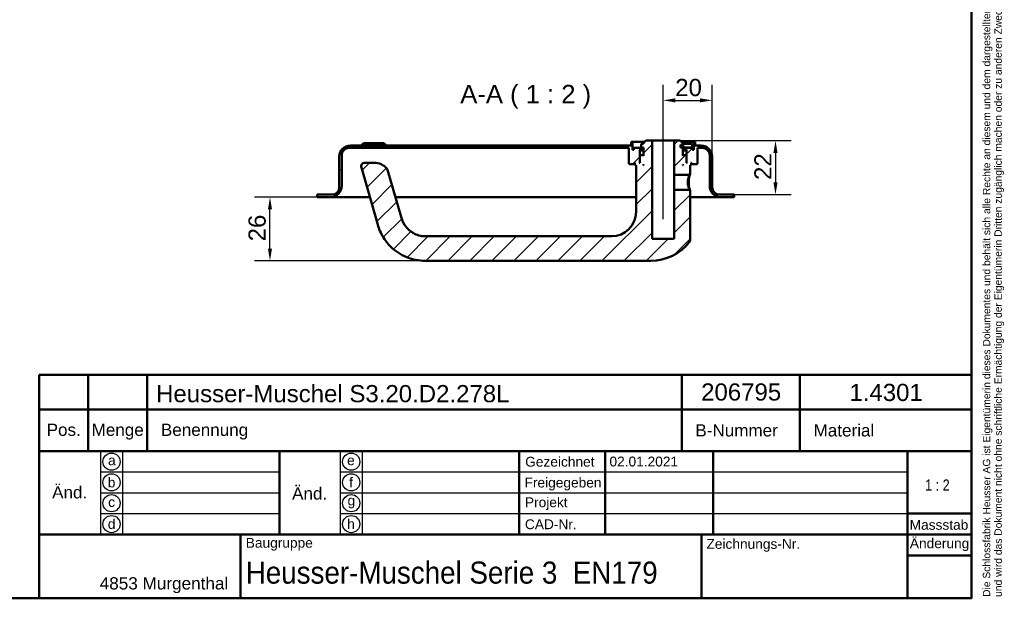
# Model space of a CAD drawing. Header units: millimetres. Extents: x 20 to 833, y 20 to 574.
# Tile 4 of 5: x 432 to 833, y 20 to 256. Entities that reach past the tile are written whole.
import ezdxf
from ezdxf.enums import TextEntityAlignment as Align

# ---------------------------------------------------------------- set-up
doc = ezdxf.new("R2010")
doc.units = ezdxf.units.MM
doc.header["$LTSCALE"] = 2
for name, color, linetype, lineweight in [('Bemaßungen(DIN)', 7, 'Continuous', 25), ('Mittellinie(DIN)', 7, 'Continuous', 25), ('Sichtbare Kanten(DIN)', 7, 'Continuous', 50), ('Skizziergeometrie(DIN)', 7, 'Continuous', 50), ('Skizzierlinie(DIN)', 7, 'Continuous', 25), ('Symbole(DIN)', 7, 'Continuous', 25)]:
    doc.layers.add(name, color=color, linetype=linetype, lineweight=lineweight)
doc.layers.add('Schraffur', color=179, linetype='Continuous', lineweight=9, true_color=0x1e1e47)
doc.styles.add('Aktuell-DIN', font='arial.ttf')
doc.styles.add('Aktuell-DINGroßer Text', font='arial.ttf')
doc.styles.add('STANDARD-DIN~0', font='arial.ttf')
doc.styles.add('Textstil10', font='arial.ttf')
doc.styles.add('Textstil41', font='arial.ttf', dxfattribs={"width": 0.8})
doc.styles.add('Textstil83', font='arial.ttf', dxfattribs={"width": 0.8})
doc.dimstyles.new('CAD-LAN', dxfattribs={"dimscale": 2, "dimtxt": 3.5, "dimasz": 2.5, "dimexe": 3.175, "dimexo": 0, "dimgap": 0.8, "dimtad": 1, "dimrnd": 1e-08, "dimtxsty": 'STANDARD-DIN~0', "dimcen": 0.09, "dimdle": 10, "dimclrd": 250, "dimclre": 250, "dimclrt": 250, "dimadec": 0, "dimazin": 2, "dimtfac": 1, "dimtmove": 0, "dimatfit": 3, "dimfxl": 1, "dimtolj": 1, "dimtzin": 0, "dimlwd": 25, "dimlwe": 25, "dimarcsym": 0})

# ---------------------------------------------------------------- blocks, each defined once
blk = doc.blocks.new('Ränder Standardrahmen')
at = {"layer": 'Skizziergeometrie(DIN)', "flags": 128}
blk.add_lwpolyline([(10, 10), (10, 287), (410, 287), (410, 10), (10, 10)], dxfattribs=at)
blk = doc.blocks.new('Schriftfelder Heusser')
at = {"layer": 'Skizziergeometrie(DIN)'}
for p, q in [((101, 229.92), (101, 236.92)), ((101, 236.92), (291, 236.92)), ((111, 229.92), (111, 236.92)), ((123, 229.92), (123, 236.92)), ((232, 229.92), (232, 236.92)), ((256, 229.92), (256, 236.92)), ((291, 236.92), (291, 229.92)), ((101, 191.42), (101, 229.92)), ((101, 229.92), (291, 229.92)), ((111, 229.92), (111, 221.42)), ((123, 229.92), (123, 221.42)), ((232, 229.92), (232, 221.42)), ((256, 229.92), (256, 221.42)), ((291, 229.92), (291, 191.42)), ((101, 221.42), (291, 221.42)), ((150, 221.42), (150, 204.42)), ((198.85, 221.42), (198.85, 204.42)), ((216.35, 221.42), (216.35, 204.42)), ((238.35, 221.42), (238.35, 204.42)), ((278, 221.42), (278, 191.42)), ((278, 208.67), (291, 208.67)), ((101, 204.42), (291, 204.42)), ((142, 204.42), (142, 191.42)), ((236, 204.42), (236, 191.42)), ((278, 200.17), (291, 200.17)), ((291, 191.42), (101, 191.42))]:
    blk.add_line(p, q, dxfattribs=at)
at = {"layer": 'Skizzierlinie(DIN)'}
for p, q in [((113.5, 221.42), (113.5, 204.42)), ((118, 221.42), (118, 204.42)), ((162.35, 221.42), (162.35, 204.42)), ((166.85, 221.42), (166.85, 204.42)), ((113.5, 217.17), (150, 217.17)), ((162.35, 217.17), (278, 217.17)), ((113.5, 212.92), (150, 212.92)), ((162.35, 212.92), (278, 212.92)), ((113.5, 208.67), (150, 208.67)), ((162.35, 208.67), (278, 208.67))]:
    blk.add_line(p, q, dxfattribs=at)
for centre in [(115.75, 219.25), (164.6, 219.25), (115.75, 215.04), (164.6, 215.04), (115.75, 210.79), (164.6, 210.79), (115.75, 206.54), (164.6, 206.54)]:
    blk.add_circle(centre, 1.75, dxfattribs=at)
at = {"layer": 'Symbole(DIN)', "color": 7, "insert": (293.33, 191.7), "char_height": 1.5, "width": 182.3003, "attachment_point": 1, "rotation": 90, "line_spacing_factor": 0.944221, "style": 'Aktuell-DIN'}
blk.add_mtext('\\fArial|b0|i0;\\H1.5000;Die Schlossfabrik Heusser AG ist Eigentümerin dieses Dokumentes und behält sich alle Rechte an diesem und dem dargestellten Gegenstand vor. Der Empfänger anerkennt diese Rechte\\Pund wird das Dokument nicht ohne schriftliche Ermächtigung der Eigentümerin Dritten zugänglich machen oder zu anderen Zwecken verwenden, zu dem es ihm übergeben worden ist.\\P ', dxfattribs=at)
at = {"layer": 'Symbole(DIN)', "color": 179, "true_color": 0x262659, "style": 'Aktuell-DIN'}
for s, insert, char_height, attachment_point in [('Pos.', (106, 227), 2.489, 2), ('Menge', (117, 227), 2.489, 2), ('Benennung', (125.81, 225.38), 2.489, 4), ('B-Nummer', (234.74, 225.62), 2.489, 4), ('Material', (265.02, 225.62), 2.489, 5), ('\\fArial|b0|i0;a', (115.81, 219.53), 2, 5), ('\\fArial|b0|i0;e', (164.54, 219.53), 2, 5), ('\\fArial|b0|i0;Gezeichnet', (200.05, 219.23), 2, 4), ('\\fArial|b0|i0;b', (115.75, 215), 2, 5), ('\\fArial|b0|i0;f', (164.55, 215.06), 2, 5), ('\\fArial|b0|i0;Freigegeben', (199.92, 216), 2, 1), ('\\fArial|b0|i0;c', (115.75, 211.01), 2, 5), ('\\fArial|b0|i0;g', (164.63, 211.05), 2, 5), ('\\fArial|b0|i0;Projekt', (200, 211.98), 2, 1), ('\\fArial|b0|i0;d', (115.76, 206.55), 2, 5), ('\\fArial|b0|i0;h', (164.55, 206.57), 2, 5), ('\\fArial|b0|i0;CAD-Nr.', (200, 207.5), 2, 1), ('\\fArial|b0|i0;\\H2.0000;Massstab', (284.39, 206.37), 2, 5), ('\\fArial|b0|i0;\\H2.0000;Baugruppe', (143.1, 203.73), 2, 1), ('\\fArial|b0|i0;Zeichnungs-Nr.', (237, 203.5), 2, 1), ('\\fArial|b0|i0;\\H2.5000;4853 Murgenthal', (113.33, 192.46), 2.5, 7)]:
    blk.add_mtext(s, dxfattribs=dict(at, insert=insert, char_height=char_height, attachment_point=attachment_point))
at = {"layer": 'Symbole(DIN)', "color": 179, "true_color": 0x262659, "attachment_point": 5, "style": 'Aktuell-DIN'}
for s, insert, char_height, width in [('Änd.', (107.21, 213), 2.489, 12.3494), ('Änd.', (156.12, 212.76), 2.489, 12.3494), ('\\fArial|b0|i0;Änderung', (284.51, 202.33), 2, 12.1143)]:
    blk.add_mtext(s, dxfattribs=dict(at, insert=insert, char_height=char_height, width=width))
at = {"layer": 'Symbole(DIN)', "color": 7, "insert": (143.1, 196.62), "char_height": 4.5, "width": 90.18, "attachment_point": 4, "style": 'Aktuell-DIN'}
blk.add_mtext('\\fArial|b0|i0;\\W0.90;\\H4.5000;Heusser-Muschel Serie 3  EN179', dxfattribs=at)
at = {"layer": 'Symbole(DIN)', "color": 179, "true_color": 0x262659, "style": 'Textstil10'}
blk.add_attdef('ERSTELLUNGSDATUM_001', (217.23, 218.29), '', height=2, dxfattribs=at)
at = {"layer": 'Symbole(DIN)', "color": 179, "true_color": 0x262659}
for tag, height, style, p in [('AUTOR', 2.49, 'Aktuell-DIN', (240.03, 219.26)), ('KONTROLLDATUM', 2, 'Textstil10', (217.42, 215.04)), ('KONTROLLIERT_VON', 2, 'Textstil10', (239.98, 215.05))]:
    blk.add_attdef(tag, text='', height=height, dxfattribs=dict(at, style=style)).set_placement(p, align=Align.MIDDLE_LEFT)
at = {"layer": 'Symbole(DIN)', "color": 7, "style": 'Textstil83', "width": 0.8}
blk.add_attdef('Anfänglicher_Ansichtsmaßstab_001', (281.57, 213.34), '', height=2.3, dxfattribs=at)
at = {"layer": 'Symbole(DIN)', "color": 179, "true_color": 0x262659, "style": 'Textstil10'}
blk.add_attdef('PROJEKT', text='', height=2, dxfattribs=at).set_placement((217.77, 209.72), align=Align.BOTTOM_LEFT)
at = {"layer": 'Symbole(DIN)', "color": 7, "style": 'Textstil41', "width": 0.8}
blk.add_attdef('STATUS', text='', height=5, dxfattribs=at).set_placement((284.53, 195.86), align=Align.MIDDLE_CENTER)
blk = doc.blocks.new('*D23')
at = {"layer": 'Bemaßungen(DIN)', "color": 250, "linetype": 'Continuous', "lineweight": 25, "true_color": 0x3f3f3f, "transparency": 16777216}
for p, q in [((694.33, 211.53), (694.33, 229.27)), ((714.33, 200.03), (714.33, 229.27)), ((699.33, 222.92), (709.33, 222.92))]:
    blk.add_line(p, q, dxfattribs=at)
at = {"layer": 'Bemaßungen(DIN)', "color": 250, "linetype": 'Continuous', "true_color": 0x3f3f3f, "transparency": 16777216}
for points in [[(699.33, 223.75), (699.33, 222.09), (694.33, 222.92)], [(709.33, 223.75), (709.33, 222.09), (714.33, 222.92)]]:
    blk.add_solid(points, dxfattribs=at)
at = {"layer": 'Defpoints', "color": 0, "linetype": 'Continuous', "transparency": 16777216}
for p in [(714.33, 222.92), (694.33, 211.53), (714.33, 200.03)]:
    blk.add_point(p, dxfattribs=at)
at = {"layer": 'Bemaßungen(DIN)', "color": 250, "linetype": 'Continuous', "lineweight": 25, "true_color": 0x3f3f3f, "transparency": 16777216, "insert": (699.27, 231.67), "char_height": 7, "attachment_point": 1, "style": 'STANDARD-DIN~0'}
blk.add_mtext('\\A1;20', dxfattribs=at)
blk = doc.blocks.new('*D24')
at = {"layer": 'Bemaßungen(DIN)', "color": 250, "linetype": 'Continuous', "lineweight": 25, "true_color": 0x3f3f3f, "transparency": 16777216}
for p, q in [((701.33, 206.53), (746.49, 206.53)), ((740.14, 201.53), (740.14, 189.53)), ((723.33, 184.53), (746.49, 184.53))]:
    blk.add_line(p, q, dxfattribs=at)
at = {"layer": 'Bemaßungen(DIN)', "color": 250, "linetype": 'Continuous', "true_color": 0x3f3f3f, "transparency": 16777216}
for points in [[(739.3, 201.53), (740.97, 201.53), (740.14, 206.53)], [(739.3, 189.53), (740.97, 189.53), (740.14, 184.53)]]:
    blk.add_solid(points, dxfattribs=at)
at = {"layer": 'Defpoints', "color": 0, "linetype": 'Continuous', "transparency": 16777216}
for p in [(701.33, 206.53), (723.33, 184.53), (740.14, 184.53)]:
    blk.add_point(p, dxfattribs=at)
at = {"layer": 'Bemaßungen(DIN)', "color": 250, "linetype": 'Continuous', "lineweight": 25, "true_color": 0x3f3f3f, "transparency": 16777216, "insert": (731.51, 190.49), "char_height": 7, "attachment_point": 1, "rotation": 90, "style": 'STANDARD-DIN~0'}
blk.add_mtext('\\A1;22', dxfattribs=at)
blk = doc.blocks.new('*D25')
at = {"layer": 'Bemaßungen(DIN)', "color": 250, "linetype": 'Continuous', "lineweight": 25, "true_color": 0x3f3f3f, "transparency": 16777216}
for p, q in [((553.33, 183.53), (527.72, 183.53)), ((534.07, 162.53), (534.07, 178.53)), ((597.33, 157.53), (527.72, 157.53))]:
    blk.add_line(p, q, dxfattribs=at)
at = {"layer": 'Bemaßungen(DIN)', "color": 250, "linetype": 'Continuous', "true_color": 0x3f3f3f, "transparency": 16777216}
for points in [[(533.24, 178.53), (534.9, 178.53), (534.07, 183.53)], [(533.24, 162.53), (534.9, 162.53), (534.07, 157.53)]]:
    blk.add_solid(points, dxfattribs=at)
at = {"layer": 'Defpoints', "color": 0, "linetype": 'Continuous', "transparency": 16777216}
for p in [(534.07, 183.53), (553.33, 183.53), (597.33, 157.53)]:
    blk.add_point(p, dxfattribs=at)
at = {"layer": 'Bemaßungen(DIN)', "color": 250, "linetype": 'Continuous', "lineweight": 25, "true_color": 0x3f3f3f, "transparency": 16777216, "insert": (525.32, 165.46), "char_height": 7, "attachment_point": 1, "rotation": 90, "style": 'STANDARD-DIN~0'}
blk.add_mtext('\\A1;26', dxfattribs=at)

msp = doc.modelspace()

# ---------------------------------------------------------------- hatches: boundary and pattern name
at = {"layer": 'Schraffur'}
h = msp.add_hatch(dxfattribs=at)
h.set_pattern_fill('ANSI31', color=256, scale=50.8, style=0)
h.set_pattern_definition([(45, (0, 0), (-4.49013, 4.49013), [])])
edge = h.paths.add_edge_path()
edge.add_spline(control_points=[(705.121, 165.254), (705.188, 165.342), (705.242, 165.44), (705.321, 165.67), (705.332, 165.784), (705.33, 165.868)], knot_values=[-0.0462208, -0.0462208, -0.0462208, -0.0462208, -0.0253544, -0.0253544, 0, 0, 0, 0], degree=3, periodic=0)
edge.add_line((705.33, 165.868), (705.33, 186.168))
edge.add_spline(control_points=[(705.33, 186.168), (705.268, 186.228), (705.206, 186.288), (705.082, 186.408), (705.021, 186.468), (704.959, 186.528)], knot_values=[-0.051977, -0.051977, -0.051977, -0.051977, -0.0259885, -0.0259885, -0.0001848, -0.0001848, -0.0001848, -0.0001848], degree=3, periodic=0)
edge.add_line((704.959, 186.528), (698.83, 186.528))
edge.add_line((698.83, 186.528), (698.83, 166.528))
edge.add_line((698.83, 166.528), (689.83, 166.528))
edge.add_line((689.83, 166.528), (689.83, 206.528))
edge.add_line((689.83, 206.528), (687.33, 206.528))
edge.add_line((687.33, 206.528), (686.33, 205.528))
edge.add_line((686.33, 205.528), (686.33, 205.228))
edge.add_line((686.33, 205.228), (685.364, 205.228))
edge.add_line((685.364, 205.228), (685.364, 203.728))
edge.add_line((685.364, 203.728), (686.33, 203.728))
edge.add_line((686.33, 203.728), (686.33, 200.328))
edge.add_line((686.33, 200.328), (686.13, 200.528))
edge.add_line((686.13, 200.528), (685.03, 200.528))
edge.add_line((685.03, 200.528), (684.83, 200.328))
edge.add_line((684.83, 200.328), (684.83, 197.528))
edge.add_line((684.83, 197.528), (684.58, 197.528))
edge.add_line((684.58, 197.528), (684.78, 197.728))
edge.add_line((684.78, 197.728), (684.78, 202.528))
edge.add_line((684.78, 202.528), (684.58, 202.728))
edge.add_line((684.58, 202.728), (685.33, 202.728))
edge.add_line((685.33, 202.728), (685.33, 203.528))
edge.add_line((685.33, 203.528), (682.33, 203.528))
edge.add_line((682.33, 203.528), (682.33, 202.728))
edge.add_line((682.33, 202.728), (681.83, 202.728))
edge.add_line((681.83, 202.728), (681.83, 206.028))
edge.add_line((681.83, 206.028), (681.33, 206.028))
edge.add_line((681.33, 206.028), (681.33, 204.528))
edge.add_line((681.33, 204.528), (566.83, 204.528))
edge.add_ellipse((566.83, 200.028), major_axis=(0, 4.5), ratio=1, start_angle=0, end_angle=90)
edge.add_line((562.33, 200.028), (562.33, 187.528))
edge.add_ellipse((559.33, 187.528), major_axis=(3, 0), ratio=1, start_angle=270, end_angle=360, ccw=False)
edge.add_line((559.33, 184.528), (553.33, 184.528))
edge.add_line((553.33, 184.528), (553.33, 183.528))
edge.add_line((553.33, 183.528), (558.83, 183.528))
edge.add_ellipse((558.83, 188.028), major_axis=(0, -4.5), ratio=1, start_angle=0, end_angle=90)
edge.add_line((563.33, 188.028), (563.33, 200.528))
edge.add_ellipse((566.33, 200.528), major_axis=(-3, 0), ratio=1, start_angle=270, end_angle=360, ccw=False)
edge.add_line((566.33, 203.528), (680.33, 203.528))
edge.add_line((680.33, 203.528), (680.33, 197.128))
edge.add_line((680.33, 197.128), (680.53, 196.928))
edge.add_line((680.53, 196.928), (682.63, 196.928))
edge.add_line((682.63, 196.928), (682.73, 197.028))
edge.add_line((682.73, 197.028), (682.73, 197.528))
edge.add_line((682.73, 197.528), (683.03, 197.528))
edge.add_line((683.03, 197.528), (682.83, 197.328))
edge.add_line((682.83, 197.328), (682.83, 196.728))
edge.add_line((682.83, 196.728), (683.03, 196.528))
edge.add_line((683.03, 196.528), (683.33, 196.528))
edge.add_line((683.33, 196.528), (683.33, 177.528))
edge.add_ellipse((673.33, 177.528), major_axis=(10, 0), ratio=1, start_angle=270, end_angle=360, ccw=False)
edge.add_line((673.33, 167.528), (597.33, 167.528))
edge.add_spline(control_points=[(597.33, 167.528), (596.468, 167.528), (595.603, 167.648), (593.929, 168.111), (593.129, 168.455), (591.252, 169.566), (590.242, 170.459), (588.728, 172.425), (588.04, 173.649), (587.504, 175.516)], knot_values=[-2.1009717, -2.1009717, -2.1009717, -2.1009717, -1.6733657, -1.6733657, -1.2398076, -1.2398076, -0.5829242, -0.5829242, 0, 0, 0, 0], degree=3, periodic=0)
edge.add_line((587.504, 175.516), (582.032, 194.6))
edge.add_ellipse((580.59, 194.187), major_axis=(1.442, 0.413), ratio=1, start_angle=0, end_angle=25.69736)
edge.add_ellipse((576.483, 190.528), major_axis=(5.227, 4.656), ratio=1, start_angle=0, end_angle=48.30264)
edge.add_line((576.483, 197.528), (572.78, 197.528))
edge.add_ellipse((572.78, 196.028), major_axis=(0, 1.5), ratio=1, start_angle=0, end_angle=106)
edge.add_line((571.338, 195.615), (577.892, 172.76))
edge.add_spline(control_points=[(577.892, 172.76), (578.307, 171.311), (578.781, 169.68), (580.897, 165.988), (582.044, 164.501), (585.053, 161.567), (587.221, 160.03), (592.274, 158.021), (594.8, 157.528), (597.33, 157.528)], knot_values=[-3.2174914, -3.2174914, -3.2174914, -3.2174914, -2.3242709, -2.3242709, -1.6312947, -1.6312947, -0.7589972, -0.7589972, 0, 0, 0, 0], degree=3, periodic=0)
edge.add_line((597.33, 157.528), (689.33, 157.528))
edge.add_ellipse((689.33, 177.528), major_axis=(0, -20), ratio=1, start_angle=0, end_angle=52.14309)
h.paths.add_polyline_path([(686.13, 196.528), (686.33, 196.728), (686.33, 196.528)], flags=0)
edge = h.paths.add_edge_path()
edge.add_ellipse((709.83, 200.028), major_axis=(4.5, 0), ratio=1, start_angle=0, end_angle=90)
edge.add_line((709.83, 204.528), (707.33, 204.528))
edge.add_line((707.33, 204.528), (707.33, 206.028))
edge.add_line((707.33, 206.028), (706.83, 206.028))
edge.add_line((706.83, 206.028), (706.83, 202.728))
edge.add_line((706.83, 202.728), (706.33, 202.728))
edge.add_line((706.33, 202.728), (706.33, 203.528))
edge.add_line((706.33, 203.528), (703.33, 203.528))
edge.add_line((703.33, 203.528), (703.33, 202.728))
edge.add_line((703.33, 202.728), (704.08, 202.728))
edge.add_line((704.08, 202.728), (703.88, 202.528))
edge.add_line((703.88, 202.528), (703.88, 197.728))
edge.add_line((703.88, 197.728), (704.08, 197.528))
edge.add_line((704.08, 197.528), (703.83, 197.528))
edge.add_line((703.83, 197.528), (703.83, 200.328))
edge.add_line((703.83, 200.328), (703.63, 200.528))
edge.add_line((703.63, 200.528), (702.53, 200.528))
edge.add_line((702.53, 200.528), (702.33, 200.328))
edge.add_line((702.33, 200.328), (702.33, 203.728))
edge.add_line((702.33, 203.728), (701.43, 203.728))
edge.add_line((701.43, 203.728), (701.43, 204.828))
edge.add_line((701.43, 204.828), (702.33, 204.828))
edge.add_line((702.33, 204.828), (702.33, 205.528))
edge.add_line((702.33, 205.528), (701.33, 206.528))
edge.add_line((701.33, 206.528), (698.83, 206.528))
edge.add_line((698.83, 206.528), (698.83, 192.528))
edge.add_line((698.83, 192.528), (704.959, 192.528))
edge.add_spline(control_points=[(704.959, 192.528), (705.02, 192.588), (705.082, 192.647), (705.206, 192.768), (705.268, 192.828), (705.33, 192.888)], knot_values=[-0.051752, -0.051752, -0.051752, -0.051752, -0.0259859, -0.0259859, 0, 0, 0, 0], degree=3, periodic=0)
edge.add_line((705.33, 192.888), (705.33, 196.528))
edge.add_line((705.33, 196.528), (705.63, 196.528))
edge.add_line((705.63, 196.528), (705.83, 196.728))
edge.add_line((705.83, 196.728), (705.83, 197.328))
edge.add_line((705.83, 197.328), (705.63, 197.528))
edge.add_line((705.63, 197.528), (705.93, 197.528))
edge.add_line((705.93, 197.528), (705.93, 197.028))
edge.add_line((705.93, 197.028), (706.03, 196.928))
edge.add_line((706.03, 196.928), (708.13, 196.928))
edge.add_line((708.13, 196.928), (708.33, 197.128))
edge.add_line((708.33, 197.128), (708.33, 203.528))
edge.add_line((708.33, 203.528), (710.33, 203.528))
edge.add_ellipse((710.33, 200.528), major_axis=(0, 3), ratio=1, start_angle=270, end_angle=360, ccw=False)
edge.add_line((713.33, 200.528), (713.33, 188.028))
edge.add_ellipse((717.83, 188.028), major_axis=(-4.5, 0), ratio=1, start_angle=0, end_angle=90)
edge.add_line((717.83, 183.528), (723.33, 183.528))
edge.add_line((723.33, 183.528), (723.33, 184.528))
edge.add_line((723.33, 184.528), (717.33, 184.528))
edge.add_ellipse((717.33, 187.528), major_axis=(0, -3), ratio=1, start_angle=270, end_angle=360, ccw=False)
edge.add_line((714.33, 187.528), (714.33, 200.028))
h.paths.add_polyline_path([(702.33, 196.728), (702.53, 196.528), (702.33, 196.528)], flags=0)

# ---------------------------------------------------------------- linework, layer by layer
at = {"layer": 'Mittellinie(DIN)', "linetype": 'Continuous'}
msp.add_line((694.33, 174.528), (694.33, 211.528), dxfattribs=at)
at = {"layer": 'Sichtbare Kanten(DIN)'}
for p, q in [((572.18, 205.528), (571.18, 204.528)), ((572.18, 205.528), (580.48, 205.528)), ((580.48, 205.528), (581.48, 204.528)), ((681.83, 206.028), (681.33, 206.028)), ((681.33, 206.028), (681.33, 204.528)), ((681.83, 202.728), (681.83, 206.028)), ((681.83, 206.028), (686.83, 206.028)), ((686.33, 205.228), (685.364, 205.228)), ((685.364, 205.228), (685.364, 203.728)), ((687.33, 206.528), (686.33, 205.528)), ((686.33, 205.528), (686.33, 205.228)), ((689.83, 206.528), (687.33, 206.528)), ((689.83, 166.528), (689.83, 206.528)), ((689.83, 206.528), (698.83, 206.528)), ((701.33, 206.528), (698.83, 206.528)), ((698.83, 206.528), (698.83, 192.528)), ((702.33, 205.528), (701.33, 206.528)), ((701.43, 203.728), (701.43, 204.828)), ((701.43, 204.828), (702.33, 204.828)), ((701.83, 206.028), (706.83, 206.028)), ((702.33, 204.828), (702.33, 205.528)), ((702.538, 205.228), (702.33, 205.228)), ((706.238, 205.228), (702.538, 205.228)), ((702.538, 205.228), (702.538, 203.728)), ((706.238, 205.228), (706.238, 203.728)), ((707.33, 206.028), (706.83, 206.028)), ((706.83, 206.028), (706.83, 202.728)), ((707.33, 204.528), (707.33, 206.028)), ((566.33, 203.528), (680.33, 203.528)), ((681.33, 204.528), (566.83, 204.528)), ((680.33, 203.528), (680.33, 197.128)), ((682.33, 202.728), (681.83, 202.728)), ((685.33, 203.528), (682.33, 203.528)), ((682.33, 203.528), (682.33, 202.728)), ((684.78, 202.528), (684.58, 202.728)), ((684.58, 202.728), (685.33, 202.728)), ((684.78, 197.728), (684.78, 202.528)), ((684.78, 202.528), (686.33, 202.528)), ((685.33, 202.728), (685.33, 203.528)), ((685.33, 203.528), (686.33, 203.528)), ((686.33, 202.728), (685.33, 202.728)), ((685.364, 203.728), (686.33, 203.728)), ((686.33, 203.728), (686.33, 200.328)), ((702.33, 203.728), (701.43, 203.728)), ((702.33, 200.328), (702.33, 203.728)), ((702.33, 203.728), (702.538, 203.728)), ((702.33, 203.528), (703.33, 203.528)), ((703.33, 202.728), (702.33, 202.728)), ((702.33, 202.528), (703.88, 202.528)), ((702.538, 203.728), (706.238, 203.728)), ((706.33, 203.528), (703.33, 203.528)), ((703.33, 203.528), (703.33, 202.728)), ((703.33, 202.728), (704.08, 202.728)), ((704.08, 202.728), (703.88, 202.528)), ((703.88, 202.528), (703.88, 197.728)), ((706.33, 202.728), (706.33, 203.528)), ((706.83, 202.728), (706.33, 202.728)), ((709.83, 204.528), (707.33, 204.528)), ((708.33, 197.128), (708.33, 203.528)), ((708.33, 203.528), (710.33, 203.528)), ((562.33, 200.028), (562.33, 187.528)), ((563.33, 188.028), (563.33, 200.528)), ((576.483, 197.528), (572.78, 197.528)), ((680.33, 197.128), (680.53, 196.928)), ((680.53, 196.928), (682.63, 196.928)), ((682.63, 196.928), (682.73, 197.028)), ((682.63, 196.928), (682.83, 196.928)), ((682.73, 197.028), (682.73, 197.528)), ((682.73, 197.528), (683.03, 197.528)), ((682.83, 197.028), (682.73, 197.028)), ((683.03, 197.528), (682.83, 197.328)), ((682.83, 197.328), (682.83, 196.728)), ((682.83, 196.728), (683.03, 196.528)), ((684.58, 197.528), (684.78, 197.728)), ((684.83, 197.528), (684.58, 197.528)), ((684.83, 197.728), (684.78, 197.728)), ((685.03, 200.528), (684.83, 200.328)), ((684.83, 200.328), (684.83, 197.528)), ((686.13, 200.528), (685.03, 200.528)), ((686.33, 200.328), (686.13, 200.528)), ((686.33, 200.528), (686.13, 200.528)), ((686.13, 196.528), (686.33, 196.728)), ((686.33, 196.728), (686.33, 196.528)), ((702.53, 200.528), (702.33, 200.328)), ((702.53, 200.528), (702.33, 200.528)), ((702.33, 196.728), (702.53, 196.528)), ((702.33, 196.528), (702.33, 196.728)), ((703.63, 200.528), (702.53, 200.528)), ((703.83, 200.328), (703.63, 200.528)), ((703.83, 197.528), (703.83, 200.328)), ((703.88, 197.728), (703.83, 197.728)), ((704.08, 197.528), (703.83, 197.528)), ((703.88, 197.728), (704.08, 197.528)), ((705.83, 197.328), (705.63, 197.528)), ((705.63, 197.528), (705.93, 197.528)), ((705.63, 196.528), (705.83, 196.728)), ((705.83, 196.728), (705.83, 197.328)), ((705.93, 197.028), (705.83, 197.028)), ((705.83, 196.928), (706.03, 196.928)), ((705.93, 197.528), (705.93, 197.028)), ((705.93, 197.028), (706.03, 196.928)), ((706.03, 196.928), (708.13, 196.928)), ((708.13, 196.928), (708.33, 197.128)), ((713.33, 200.528), (713.33, 188.028)), ((714.33, 187.528), (714.33, 200.028)), ((571.338, 195.615), (577.892, 172.76)), ((587.504, 175.516), (582.032, 194.6)), ((683.03, 196.528), (683.33, 196.528)), ((683.33, 196.528), (683.33, 177.528)), ((686.33, 196.528), (686.13, 196.528)), ((702.53, 196.528), (702.33, 196.528)), ((704.959, 192.528), (705.33, 192.888)), ((705.33, 192.888), (705.33, 196.528)), ((705.33, 196.528), (705.63, 196.528)), ((698.83, 192.528), (704.959, 192.528)), ((698.83, 186.528), (698.83, 192.528)), ((704.959, 186.528), (698.83, 186.528)), ((698.83, 186.528), (698.83, 166.528)), ((705.331, 186.168), (704.959, 186.528)), ((705.33, 165.868), (705.33, 186.168)), ((559.33, 184.528), (553.33, 184.528)), ((553.33, 184.528), (553.33, 183.528)), ((553.33, 183.528), (558.83, 183.528)), ((558.83, 183.528), (570.33, 183.528)), ((570.33, 183.528), (574.804, 183.528)), ((585.207, 183.528), (683.33, 183.528)), ((705.33, 183.528), (706.33, 183.528)), ((706.33, 183.528), (717.83, 183.528)), ((723.33, 184.528), (717.33, 184.528)), ((717.83, 183.528), (723.33, 183.528)), ((723.33, 183.528), (723.33, 184.528)), ((673.33, 167.528), (597.33, 167.528)), ((698.83, 166.528), (689.83, 166.528)), ((597.33, 157.528), (689.33, 157.528))]:
    msp.add_line(p, q, dxfattribs=at)
for centre, radius, start, end in [((566.83, 200.028), 4.5, 90, 180), ((566.33, 200.528), 3, 90, 180), ((709.83, 200.028), 4.5, 0, 90), ((710.33, 200.528), 3, 0, 90), ((572.78, 196.028), 1.5, 90, 196), ((576.483, 190.528), 7, 41.69736, 90), ((580.59, 194.187), 1.5, 16, 41.69736), ((558.83, 188.028), 4.5, 270, 0), ((559.33, 187.528), 3, 270, 0), ((717.83, 188.028), 4.5, 180, 270), ((717.33, 187.528), 3, 180, 270), ((673.33, 177.528), 10, 270, 0), ((689.33, 177.528), 20, 270, 322.14309)]:
    msp.add_arc(centre, radius, start, end, dxfattribs=at)
for points, knots in [([(705.331, 186.168), (705.331, 186.167), (705.287, 186.307), (704.897, 187.503), (704.721, 189.528), (704.9, 191.555), (705.286, 192.748), (705.33, 192.888), (705.33, 192.888)], [0.5288156, 0.5288156, 0.5288156, 0.5288156, 0.6043056, 0.9064584, 1.0575348, 1.2086112, 1.510764, 1.5862435, 1.5862435, 1.5862435, 1.5862435]), ([(704.959, 192.528), (704.959, 192.528), (704.95, 192.502), (704.933, 192.452), (704.863, 192.251), (704.649, 191.64), (704.52, 190.835), (704.456, 190.432), (704.413, 189.981), (704.413, 189.529), (704.412, 189.076), (704.455, 188.625), (704.519, 188.222), (704.648, 187.416), (704.863, 186.806), (704.933, 186.605), (704.951, 186.554), (704.959, 186.528), (704.959, 186.528)], [0.5287437, 0.5287437, 0.5287437, 0.5287437, 0.6043056, 0.6043056, 0.6043056, 0.9064584, 0.9064584, 0.9064584, 1.0575348, 1.0575348, 1.0575348, 1.2086112, 1.2086112, 1.2086112, 1.510764, 1.510764, 1.510764, 1.5864725, 1.5864725, 1.5864725, 1.5864725]), ([(577.892, 172.76), (578.307, 171.311), (578.781, 169.68), (580.897, 165.988), (582.044, 164.501), (585.053, 161.567), (587.221, 160.03), (592.274, 158.021), (594.8, 157.528), (597.33, 157.528)], [-3.2174914, -3.2174914, -3.2174914, -3.2174914, -2.3242709, -2.3242709, -1.6312947, -1.6312947, -0.7589972, -0.7589972, 0, 0, 0, 0]), ([(597.33, 167.528), (596.468, 167.528), (595.603, 167.648), (593.929, 168.111), (593.129, 168.455), (591.252, 169.566), (590.242, 170.459), (588.728, 172.425), (588.04, 173.649), (587.504, 175.516)], [-2.1009717, -2.1009717, -2.1009717, -2.1009717, -1.6733657, -1.6733657, -1.2398076, -1.2398076, -0.5829242, -0.5829242, 0, 0, 0, 0]), ([(705.121, 165.254), (705.188, 165.342), (705.242, 165.44), (705.321, 165.67), (705.332, 165.784), (705.332, 165.868)], [-0.04622077, -0.04622077, -0.04622077, -0.04622077, -0.025354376, -0.025354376, 0, 0, 0, 0])]:
    msp.add_open_spline(points, degree=3, knots=knots, dxfattribs=at)

# ---------------------------------------------------------------- block references
at = {"xscale": 2, "yscale": 2, "zscale": 2}
msp.add_blockref('Ränder Standardrahmen', (0, 0), dxfattribs=at)
msp.add_blockref('Schriftfelder Heusser', (238, -362.833), dxfattribs=at).add_auto_attribs({'ERSTELLUNGSDATUM_001': '02.01.2021', 'Anfänglicher_Ansichtsmaßstab_001': '1 : 2'})

# ---------------------------------------------------------------- texts
at = {"layer": 'Symbole(DIN)', "color": 7, "insert": (611.658, 219.528), "char_height": 7.4676, "attachment_point": 7, "style": 'Aktuell-DINGroßer Text'}
msp.add_mtext('A-A ( 1 : 2 )', dxfattribs=at)
at = {"layer": 'Symbole(DIN)', "color": 7, "char_height": 7, "attachment_point": 1, "style": 'Aktuell-DIN'}
for s, insert, width in [('{\\fArial|b0|i0;\\H7.0000;Heusser-Muschel S3.20.D2.278L}', (487.659, 106.906), 144.02821), ('{\\fArial|b0|i0;\\H7.0000;206795}', (709.83, 107.58), 32.62043), ('{\\fArial|b0|i0;\\H7.0000;1.4301}', (770.274, 107.401), 29.89939)]:
    msp.add_mtext(s, dxfattribs=dict(at, insert=insert, width=width))

# ---------------------------------------------------------------- dimensions: what is measured, and where the dimension line sits
at = {"layer": 'Bemaßungen(DIN)', "color": 250, "linetype": 'Continuous', "lineweight": 25, "true_color": 0x3f3f3f}
for base, p1, p2, angle, picture, middle in [((714.33, 222.921), (694.33, 211.528), (714.33, 200.028), 180, '*D23', (704.33, 222.921)), ((740.136, 184.528), (701.33, 206.528), (723.33, 184.528), 90, '*D24', (740.136, 195.528)), ((534.071, 183.528), (597.33, 157.528), (553.33, 183.528), 90, '*D25', (534.071, 170.528))]:
    dim = msp.add_linear_dim(base=base, p1=p1, p2=p2, angle=angle, dimstyle='CAD-LAN', override={"dimgap": 0.8, "dimdec": 2, "dimtol": 0, "dimlim": 0, "dimtp": 0, "dimtm": 0, "dimtdec": 2, "dimtofl": 0, "dimatfit": 1}, dxfattribs=at)
    dim.commit()
    dim.dimension.update_dxf_attribs({"geometry": picture, "text_midpoint": middle, "dimtype": 160})

doc.saveas('drawing.dxf')
